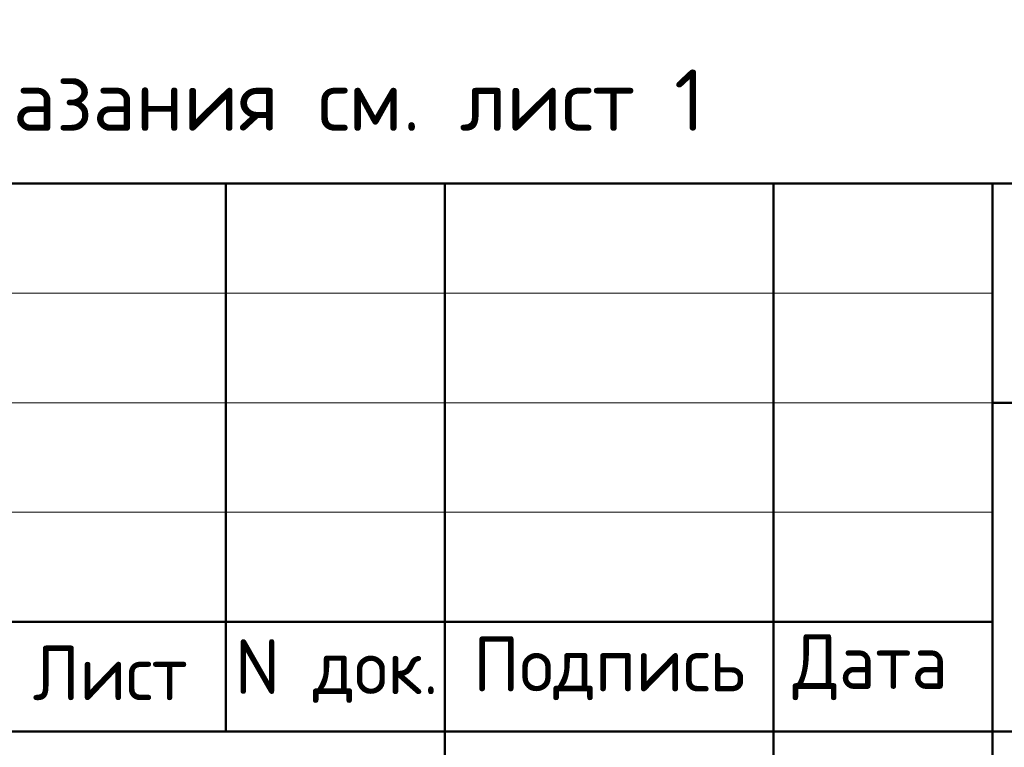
# Model space of a CAD drawing. Header units: millimetres. Extents: x 0 to 21000, y -5 to 14850.
# Tile 12 of 23: x 12530 to 14777, y 1714 to 3374. Entities that reach past the tile are written whole.
import ezdxf

# ---------------------------------------------------------------- set-up
doc = ezdxf.new("R2010")
doc.units = ezdxf.units.MM
doc.layers.add('Standard', color=7, linetype='Continuous', lineweight=25)
doc.styles.add('ISOCPEUR', font='txt')

msp = doc.modelspace()

# ---------------------------------------------------------------- linework, layer by layer
at = {"layer": 'Standard', "color": 7, "linetype": 'Continuous', "lineweight": 50, "transparency": 33554687}
for p, q in [((11500, 3000), (20750, 3000)), ((13000, 1750), (13000, 3000)), ((13500, 250), (13500, 3000)), ((14250, 250), (14250, 3000)), ((14750, 250), (14750, 3000)), ((14750, 2500), (20750, 2500)), ((11500, 2000), (14750, 2000)), ((11500, 2000), (14750, 2000)), ((11500, 1750), (14750, 1750)), ((11500, 1750), (14750, 1750)), ((14750, 1750), (20750, 1750))]:
    msp.add_line(p, q, dxfattribs=at)
at = {"layer": 'Standard', "color": 7, "linetype": 'Continuous', "lineweight": 13, "transparency": 33554687}
for p, q in [((11500, 2750), (14750, 2750)), ((11500, 2500), (14750, 2500)), ((11500, 2250), (14750, 2250))]:
    msp.add_line(p, q, dxfattribs=at)
at = {"layer": 'Standard', "color": 7, "linetype": 'Continuous', "lineweight": 25, "transparency": 33554687}
msp.add_lwpolyline([(20750, 3000), (11500, 3000), (11500, 250), (20750, 250), (20750, 3000)], dxfattribs=at)

# ---------------------------------------------------------------- texts
at = {"layer": 'Standard', "color": 7, "linetype": 'Continuous', "lineweight": 13, "transparency": 33554687, "insert": (11500, 3171.3), "char_height": 140, "width": 2664.807, "attachment_point": 4, "style": 'ISOCPEUR'}
msp.add_mtext('\\A1;{\\fISOCPEUR|i0|b0;\\H139.999998;\\W1.000000;\\C7;1. Общие указания см. лист 1}\\P', dxfattribs=at)
at = {"layer": 'Standard', "color": 7, "linetype": 'Continuous', "lineweight": 25, "transparency": 33554687, "char_height": 125, "attachment_point": 7, "style": 'ISOCPEUR'}
for s, insert, width in [('\\W0.94;Лист', (12559.6, 1821.4), 433.463), ('\\W0.95;N док.', (13021.3, 1815.3), 534.063), ('\\W0.96;Подпись', (13564.7, 1821.4), 672.14), ('\\W0.94;Дата', (14293.8, 1821.4), 483.868)]:
    msp.add_mtext(s, dxfattribs=dict(at, insert=insert, width=width))

doc.saveas('drawing.dxf')
